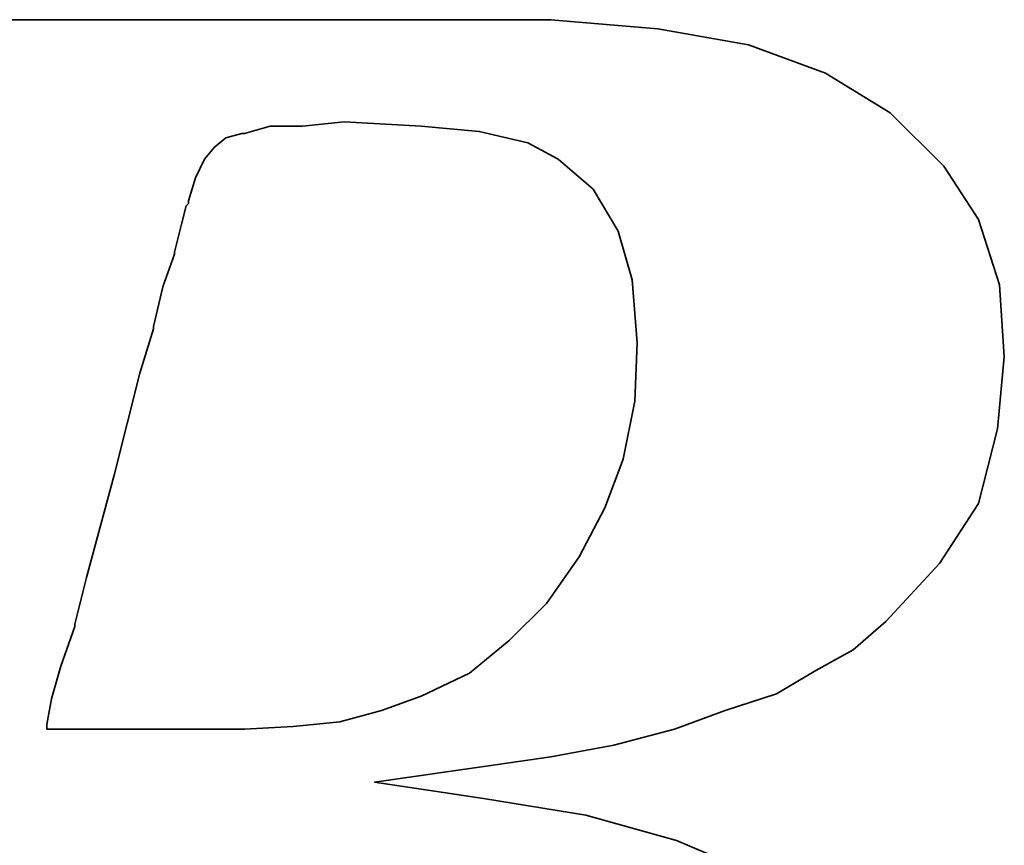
# Model space of a CAD drawing. Header units: millimetres. Extents: x 7 to 218, y -8 to 169.
# Tile 24 of 64: x 173.43 to 175.26, y 84.33 to 85.86. Entities that reach past the tile are written whole.
import ezdxf

# ---------------------------------------------------------------- set-up
doc = ezdxf.new("R2010")
doc.units = ezdxf.units.MM
doc.header["$LTSCALE"] = 0.2
doc.layers.add('layer 1', color=7, linetype='CONTINUOUS')

msp = doc.modelspace()

# ---------------------------------------------------------------- linework, layer by layer
at = {"layer": 'layer 1', "color": 1, "lineweight": 35}
for points, knots in [([(172.4728, 83.191), (172.4728, 83.191), (172.4386, 83.1131), (172.4386, 83.1131), (172.4386, 83.1131), (172.4386, 83.1131), (172.4341, 83.1046), (172.4341, 83.1046), (172.4341, 83.1046), (172.4341, 83.1046), (172.4341, 83.1001), (172.4341, 83.1001), (172.4341, 83.1001), (172.4341, 83.1001), (172.3828, 83.0488), (172.3828, 83.0488), (172.3828, 83.0488), (172.3828, 83.0488), (172.3783, 83.0488), (172.3783, 83.0488), (172.3783, 83.0488), (172.3783, 83.0488), (172.3738, 83.0443), (172.3738, 83.0443), (172.3738, 83.0443), (172.3738, 83.0443), (172.3045, 83.0096), (172.3045, 83.0096), (172.3045, 83.0096), (172.3045, 83.0096), (172.2964, 83.0096), (172.2964, 83.0096), (172.2964, 83.0096), (172.2964, 83.0096), (172.2919, 83.0056), (172.2919, 83.0056), (172.2919, 83.0056), (172.2919, 83.0056), (172.2136, 82.9966), (172.2136, 82.9966), (172.2136, 82.9966), (172.2136, 82.9966), (172.21, 82.9966), (172.21, 82.9966), (172.21, 82.9966), (172.21, 82.9966), (172.201, 82.9966), (172.201, 82.9966), (172.201, 82.9966), (172.201, 82.9966), (172.1749, 82.9966), (172.1749, 82.9966), (172.1749, 82.9966), (172.1749, 82.9966), (172.1056, 82.9966), (172.1056, 82.9966), (172.1056, 82.9966), (172.1056, 82.9966), (172.0372, 82.9966), (172.0372, 82.9966), (172.0372, 82.9966), (172.0372, 82.9966), (172.0282, 82.9966), (172.0282, 82.9966), (172.0282, 82.9966), (172.0282, 82.9966), (172.0282, 82.9925), (172.0282, 82.9925), (172.0282, 82.9925), (172.0282, 82.9925), (172.0237, 82.988), (172.0237, 82.988), (172.0237, 82.988), (172.0237, 82.988), (172.0066, 82.9237), (172.0066, 82.9237), (172.0066, 82.9237), (172.0066, 82.9237), (171.994, 82.8629), (171.994, 82.8629), (171.994, 82.8629), (171.994, 82.8629), (172.0021, 82.8629), (172.0021, 82.8629), (172.0021, 82.8629), (172.0021, 82.8629), (172.0372, 82.8629), (172.0372, 82.8629), (172.0372, 82.8629), (172.0372, 82.8629), (172.1317, 82.8629), (172.1317, 82.8629), (172.1317, 82.8629), (172.1317, 82.8629), (172.2618, 82.8629), (172.2618, 82.8629), (172.2618, 82.8629), (172.2618, 82.8629), (172.408, 82.8629), (172.408, 82.8629), (172.408, 82.8629), (172.408, 82.8629), (172.5808, 82.8629), (172.5808, 82.8629), (172.5808, 82.8629), (172.5808, 82.8629), (172.9354, 82.8629), (172.9354, 82.8629), (172.9354, 82.8629), (172.9354, 82.8629), (173.2981, 82.8629), (173.2981, 82.8629), (173.2981, 82.8629), (173.2981, 82.8629), (173.4709, 82.8629), (173.4709, 82.8629), (173.4709, 82.8629), (173.4709, 82.8629), (173.6176, 82.8629), (173.6176, 82.8629), (173.6176, 82.8629), (173.6176, 82.8629), (173.7472, 82.8629), (173.7472, 82.8629), (173.7472, 82.8629), (173.7472, 82.8629), (173.8417, 82.8629), (173.8417, 82.8629), (173.8417, 82.8629), (173.8417, 82.8629), (173.8768, 82.8629), (173.8768, 82.8629), (173.8768, 82.8629), (173.8768, 82.8629), (173.9029, 82.8629), (173.9029, 82.8629), (173.9029, 82.8629), (173.9029, 82.8629), (173.92, 82.8629), (173.92, 82.8629), (173.92, 82.8629), (173.92, 82.8629), (173.9281, 82.8629), (173.9281, 82.8629), (173.9281, 82.8629), (173.9281, 82.8629), (174.0928, 82.8715), (174.0928, 82.8715), (174.0928, 82.8715), (174.0928, 82.8715), (174.2521, 82.8931), (174.2521, 82.8931), (174.2521, 82.8931), (174.2521, 82.8931), (174.4078, 82.9318), (174.4078, 82.9318), (174.4078, 82.9318), (174.4078, 82.9318), (174.5545, 82.9795), (174.5545, 82.9795), (174.5545, 82.9795), (174.5545, 82.9795), (174.6886, 83.0488), (174.6886, 83.0488), (174.6886, 83.0488), (174.6886, 83.0488), (174.8047, 83.1131), (174.8047, 83.1131), (174.8047, 83.1131), (174.8047, 83.1131), (174.8911, 83.1824), (174.8911, 83.1824), (174.8911, 83.1824), (174.8911, 83.1824), (174.9604, 83.2558), (174.9604, 83.2558), (174.9604, 83.2558), (174.9604, 83.2558), (175.0297, 83.3557), (175.0297, 83.3557), (175.0297, 83.3557), (175.0297, 83.3557), (175.0855, 83.4718), (175.0855, 83.4718), (175.0855, 83.4718), (175.0855, 83.4718), (175.1116, 83.5888), (175.1116, 83.5888), (175.1116, 83.5888), (175.1116, 83.5888), (175.1242, 83.7094), (175.1242, 83.7094), (175.1242, 83.7094), (175.1242, 83.7094), (175.1116, 83.8516), (175.1116, 83.8516), (175.1116, 83.8516), (175.1116, 83.8516), (175.0684, 83.9857), (175.0684, 83.9857), (175.0684, 83.9857), (175.0684, 83.9857), (175.0036, 84.0892), (175.0036, 84.0892), (175.0036, 84.0892), (175.0036, 84.0892), (174.9127, 84.1891), (174.9127, 84.1891), (174.9127, 84.1891), (174.9127, 84.1891), (174.7966, 84.2791), (174.7966, 84.2791), (174.7966, 84.2791), (174.7966, 84.2791), (174.6535, 84.3398), (174.6535, 84.3398), (174.6535, 84.3398), (174.6535, 84.3398), (174.4852, 84.3871), (174.4852, 84.3871), (174.4852, 84.3871), (174.4852, 84.3871), (174.2953, 84.4177), (174.2953, 84.4177), (174.2953, 84.4177), (174.2953, 84.4177), (174.0928, 84.4483), (174.0928, 84.4483), (174.0928, 84.4483), (174.0928, 84.4483), (174.2998, 84.478), (174.2998, 84.478), (174.2998, 84.478), (174.2998, 84.478), (174.4204, 84.4951), (174.4204, 84.4951), (174.4204, 84.4951), (174.4204, 84.4951), (174.5374, 84.5167), (174.5374, 84.5167), (174.5374, 84.5167), (174.5374, 84.5167), (174.6499, 84.5468), (174.6499, 84.5468), (174.6499, 84.5468), (174.6499, 84.5468), (174.7444, 84.5815), (174.7444, 84.5815), (174.7444, 84.5815), (174.7444, 84.5815), (174.8398, 84.6121), (174.8398, 84.6121), (174.8398, 84.6121), (174.8398, 84.6121), (174.9127, 84.6553), (174.9127, 84.6553), (174.9127, 84.6553), (174.9127, 84.6553), (174.982, 84.694), (174.982, 84.694), (174.982, 84.694), (174.982, 84.694), (175.0428, 84.7462), (175.0428, 84.7462), (175.0428, 84.7462), (175.0428, 84.7462), (175.1422, 84.8542), (175.1422, 84.8542), (175.1422, 84.8542), (175.1422, 84.8542), (175.2151, 84.9658), (175.2151, 84.9658), (175.2151, 84.9658), (175.2151, 84.9658), (175.2502, 85.1044), (175.2502, 85.1044), (175.2502, 85.1044), (175.2502, 85.1044), (175.2628, 85.238), (175.2628, 85.238), (175.2628, 85.238), (175.2628, 85.238), (175.2538, 85.3717), (175.2538, 85.3717), (175.2538, 85.3717), (175.2538, 85.3717), (175.2151, 85.4932), (175.2151, 85.4932), (175.2151, 85.4932), (175.2151, 85.4932), (175.1503, 85.5922), (175.1503, 85.5922), (175.1503, 85.5922), (175.1503, 85.5922), (175.0509, 85.6912), (175.0509, 85.6912), (175.0509, 85.6912), (175.0509, 85.6912), (174.9303, 85.765), (174.9303, 85.765), (174.9303, 85.765), (174.9303, 85.765), (174.7876, 85.8172), (174.7876, 85.8172), (174.7876, 85.8172), (174.7876, 85.8172), (174.6193, 85.8469), (174.6193, 85.8469), (174.6193, 85.8469), (174.6193, 85.8469), (174.4204, 85.864), (174.4204, 85.864), (174.4204, 85.864), (174.4204, 85.864), (174.4033, 85.864), (174.4033, 85.864), (174.4033, 85.864), (174.4033, 85.864), (174.343, 85.864), (174.343, 85.864), (174.343, 85.864), (174.343, 85.864), (174.2566, 85.864), (174.2566, 85.864), (174.2566, 85.864), (174.2566, 85.864), (174.1441, 85.864), (174.1441, 85.864), (174.1441, 85.864), (174.1441, 85.864), (174.0064, 85.864), (174.0064, 85.864), (174.0064, 85.864), (174.0064, 85.864), (173.8597, 85.864), (173.8597, 85.864), (173.8597, 85.864), (173.8597, 85.864), (173.5308, 85.864), (173.5308, 85.864), (173.5308, 85.864), (173.5308, 85.864), (173.2027, 85.864), (173.2027, 85.864), (173.2027, 85.864), (173.2027, 85.864), (173.056, 85.864), (173.056, 85.864), (173.056, 85.864), (173.056, 85.864), (172.9183, 85.864), (172.9183, 85.864), (172.9183, 85.864), (172.9183, 85.864), (172.8058, 85.864), (172.8058, 85.864), (172.8058, 85.864), (172.8058, 85.864), (172.7154, 85.864), (172.7154, 85.864), (172.7154, 85.864), (172.7154, 85.864), (172.6672, 85.864), (172.6672, 85.864), (172.6672, 85.864), (172.6672, 85.864), (172.6672, 85.8599), (172.6672, 85.8599), (172.6672, 85.8599), (172.6672, 85.8599), (172.6627, 85.8559), (172.6627, 85.8559), (172.6627, 85.8559), (172.6627, 85.8559), (172.6456, 85.7866), (172.6456, 85.7866), (172.6456, 85.7866), (172.6456, 85.7866), (172.633, 85.7308), (172.633, 85.7308), (172.633, 85.7308), (172.633, 85.7308), (172.7275, 85.7308), (172.7275, 85.7308), (172.7275, 85.7308), (172.7275, 85.7308), (172.8139, 85.7308), (172.8139, 85.7308), (172.8139, 85.7308), (172.8139, 85.7308), (172.8405, 85.7308), (172.8405, 85.7308), (172.8405, 85.7308), (172.8405, 85.7308), (172.8486, 85.7308), (172.8486, 85.7308), (172.8486, 85.7308), (172.8486, 85.7308), (172.9093, 85.7308), (172.9093, 85.7308), (172.9093, 85.7308), (172.9093, 85.7308), (172.9138, 85.7308), (172.9138, 85.7308), (172.9138, 85.7308), (172.9138, 85.7308), (172.9183, 85.7258), (172.9183, 85.7258), (172.9183, 85.7258), (172.9183, 85.7258), (172.957, 85.7173), (172.957, 85.7173), (172.957, 85.7173), (172.957, 85.7173), (173.0002, 85.7092), (173.0002, 85.7092), (173.0002, 85.7092), (173.0002, 85.7092), (173.0038, 85.7092), (173.0038, 85.7092), (173.0038, 85.7092), (173.0038, 85.7092), (173.0299, 85.7002), (173.0299, 85.7002), (173.0299, 85.7002), (173.0299, 85.7002), (173.0389, 85.7002), (173.0389, 85.7002), (173.0389, 85.7002), (173.0389, 85.7002), (173.0434, 85.6912), (173.0434, 85.6912), (173.0434, 85.6912), (173.0434, 85.6912), (173.0731, 85.6565), (173.0731, 85.6565), (173.0731, 85.6565), (173.0731, 85.6565), (173.0776, 85.6525), (173.0776, 85.6525), (173.0776, 85.6525), (173.0776, 85.6525), (173.0776, 85.648), (173.0776, 85.648), (173.0776, 85.648), (173.0776, 85.648), (173.0947, 85.5967), (173.0947, 85.5967), (173.0947, 85.5967), (173.0947, 85.5967), (173.0992, 85.5877), (173.0992, 85.5877), (173.0992, 85.5877), (173.0992, 85.5877), (173.0947, 85.5796), (173.0947, 85.5796), (173.0947, 85.5796), (173.0947, 85.5796), (173.0821, 85.5058), (173.0821, 85.5058), (173.0821, 85.5058), (173.0821, 85.5058), (173.0821, 85.4797), (173.0821, 85.4797), (173.0821, 85.4797), (173.0821, 85.4797), (173.0821, 85.4752), (173.0821, 85.4752), (173.0821, 85.4752), (173.0821, 85.4752), (173.0776, 85.4716), (173.0776, 85.4716), (173.0776, 85.4716), (173.0776, 85.4716), (173.0691, 85.4455), (173.0691, 85.4455), (173.0691, 85.4455), (173.0691, 85.4455), (173.056, 85.4068), (173.056, 85.4068), (173.056, 85.4068), (173.056, 85.4068), (173.0434, 85.3546), (173.0434, 85.3546), (173.0434, 85.3546), (173.0434, 85.3546), (173.0254, 85.2943), (173.0254, 85.2943), (173.0254, 85.2943), (173.0254, 85.2943), (172.9867, 85.1471), (172.9867, 85.1471), (172.9867, 85.1471), (172.9867, 85.1471), (172.9399, 84.9658), (172.9399, 84.9658), (172.9399, 84.9658), (172.9399, 84.9658), (172.8877, 84.7714), (172.8877, 84.7714), (172.8877, 84.7714), (172.8877, 84.7714), (172.7752, 84.3524), (172.7752, 84.3524), (172.7752, 84.3524), (172.7752, 84.3524), (172.6627, 83.9299), (172.6627, 83.9299), (172.6627, 83.9299), (172.6627, 83.9299), (172.6114, 83.731), (172.6114, 83.731), (172.6114, 83.731), (172.6114, 83.731), (172.5637, 83.5582), (172.5637, 83.5582), (172.5637, 83.5582), (172.5637, 83.5582), (172.525, 83.411), (172.525, 83.411), (172.525, 83.411), (172.525, 83.411), (172.512, 83.3507), (172.512, 83.3507), (172.512, 83.3507), (172.512, 83.3507), (172.4989, 83.2949), (172.4989, 83.2949), (172.4989, 83.2949), (172.4989, 83.2949), (172.4989, 83.2909), (172.4989, 83.2909), (172.4989, 83.2909), (172.4989, 83.2909), (172.4863, 83.2558), (172.4863, 83.2558), (172.4863, 83.2558), (172.4863, 83.2558), (172.4773, 83.2211), (172.4773, 83.2211), (172.4773, 83.2211), (172.4773, 83.2211), (172.4773, 83.2081), (172.4773, 83.2081), (172.4773, 83.2081), (172.4773, 83.2081), (172.4773, 83.2), (172.4773, 83.2), (172.4773, 83.2), (172.4773, 83.2), (172.4773, 83.1955), (172.4773, 83.1955), (172.4773, 83.1955), (172.4773, 83.1955), (172.4728, 83.191), (172.4728, 83.191)], [0, 0, 0, 0, 0.007194, 0.007194, 0.007194, 0.007194, 0.014388, 0.014388, 0.014388, 0.014388, 0.021583, 0.021583, 0.021583, 0.021583, 0.028777, 0.028777, 0.028777, 0.028777, 0.035971, 0.035971, 0.035971, 0.035971, 0.043165, 0.043165, 0.043165, 0.043165, 0.05036, 0.05036, 0.05036, 0.05036, 0.057554, 0.057554, 0.057554, 0.057554, 0.064748, 0.064748, 0.064748, 0.064748, 0.071942, 0.071942, 0.071942, 0.071942, 0.079137, 0.079137, 0.079137, 0.079137, 0.086331, 0.086331, 0.086331, 0.086331, 0.093525, 0.093525, 0.093525, 0.093525, 0.100719, 0.100719, 0.100719, 0.100719, 0.107914, 0.107914, 0.107914, 0.107914, 0.115108, 0.115108, 0.115108, 0.115108, 0.122302, 0.122302, 0.122302, 0.122302, 0.129496, 0.129496, 0.129496, 0.129496, 0.136691, 0.136691, 0.136691, 0.136691, 0.143885, 0.143885, 0.143885, 0.143885, 0.151079, 0.151079, 0.151079, 0.151079, 0.158273, 0.158273, 0.158273, 0.158273, 0.165468, 0.165468, 0.165468, 0.165468, 0.172662, 0.172662, 0.172662, 0.172662, 0.179856, 0.179856, 0.179856, 0.179856, 0.18705, 0.18705, 0.18705, 0.18705, 0.194245, 0.194245, 0.194245, 0.194245, 0.201439, 0.201439, 0.201439, 0.201439, 0.208633, 0.208633, 0.208633, 0.208633, 0.215827, 0.215827, 0.215827, 0.215827, 0.223022, 0.223022, 0.223022, 0.223022, 0.230216, 0.230216, 0.230216, 0.230216, 0.23741, 0.23741, 0.23741, 0.23741, 0.244604, 0.244604, 0.244604, 0.244604, 0.251799, 0.251799, 0.251799, 0.251799, 0.258993, 0.258993, 0.258993, 0.258993, 0.266187, 0.266187, 0.266187, 0.266187, 0.273381, 0.273381, 0.273381, 0.273381, 0.280576, 0.280576, 0.280576, 0.280576, 0.28777, 0.28777, 0.28777, 0.28777, 0.294964, 0.294964, 0.294964, 0.294964, 0.302158, 0.302158, 0.302158, 0.302158, 0.309353, 0.309353, 0.309353, 0.309353, 0.316547, 0.316547, 0.316547, 0.316547, 0.323741, 0.323741, 0.323741, 0.323741, 0.330935, 0.330935, 0.330935, 0.330935, 0.338129, 0.338129, 0.338129, 0.33813, 0.345324, 0.345324, 0.345324, 0.345324, 0.352518, 0.352518, 0.352518, 0.352518, 0.359712, 0.359712, 0.359712, 0.359712, 0.366906, 0.366906, 0.366906, 0.366906, 0.374101, 0.374101, 0.374101, 0.374101, 0.381295, 0.381295, 0.381295, 0.381295, 0.388489, 0.388489, 0.388489, 0.388489, 0.395683, 0.395683, 0.395683, 0.395683, 0.402878, 0.402878, 0.402878, 0.402878, 0.410072, 0.410072, 0.410072, 0.410072, 0.417266, 0.417266, 0.417266, 0.417266, 0.42446, 0.42446, 0.42446, 0.42446, 0.431655, 0.431655, 0.431655, 0.431655, 0.438849, 0.438849, 0.438849, 0.438849, 0.446043, 0.446043, 0.446043, 0.446043, 0.453237, 0.453237, 0.453237, 0.453237, 0.460432, 0.460432, 0.460432, 0.460432, 0.467626, 0.467626, 0.467626, 0.467626, 0.47482, 0.47482, 0.47482, 0.47482, 0.482014, 0.482014, 0.482014, 0.482014, 0.489209, 0.489209, 0.489209, 0.489209, 0.496403, 0.496403, 0.496403, 0.496403, 0.503597, 0.503597, 0.503597, 0.503597, 0.510791, 0.510791, 0.510791, 0.510791, 0.517986, 0.517986, 0.517986, 0.517986, 0.52518, 0.52518, 0.52518, 0.52518, 0.532374, 0.532374, 0.532374, 0.532374, 0.539568, 0.539568, 0.539568, 0.539568, 0.546763, 0.546763, 0.546763, 0.546763, 0.553957, 0.553957, 0.553957, 0.553957, 0.561151, 0.561151, 0.561151, 0.561151, 0.568345, 0.568345, 0.568345, 0.568345, 0.57554, 0.57554, 0.57554, 0.57554, 0.582734, 0.582734, 0.582734, 0.582734, 0.589928, 0.589928, 0.589928, 0.589928, 0.597122, 0.597122, 0.597122, 0.597122, 0.604317, 0.604317, 0.604317, 0.604317, 0.611511, 0.611511, 0.611511, 0.611511, 0.618705, 0.618705, 0.618705, 0.618705, 0.625899, 0.625899, 0.625899, 0.625899, 0.633094, 0.633094, 0.633094, 0.633094, 0.640288, 0.640288, 0.640288, 0.640288, 0.647482, 0.647482, 0.647482, 0.647482, 0.654676, 0.654676, 0.654676, 0.654676, 0.661871, 0.661871, 0.661871, 0.661871, 0.669065, 0.669065, 0.669065, 0.669065, 0.676259, 0.676259, 0.676259, 0.676259, 0.683453, 0.683453, 0.683453, 0.683453, 0.690647, 0.690647, 0.690647, 0.690647, 0.697842, 0.697842, 0.697842, 0.697842, 0.705036, 0.705036, 0.705036, 0.705036, 0.71223, 0.71223, 0.71223, 0.71223, 0.719424, 0.719424, 0.719424, 0.719424, 0.726619, 0.726619, 0.726619, 0.726619, 0.733813, 0.733813, 0.733813, 0.733813, 0.741007, 0.741007, 0.741007, 0.741007, 0.748201, 0.748201, 0.748201, 0.748201, 0.755396, 0.755396, 0.755396, 0.755396, 0.76259, 0.76259, 0.76259, 0.76259, 0.769784, 0.769784, 0.769784, 0.769784, 0.776978, 0.776978, 0.776978, 0.776978, 0.784173, 0.784173, 0.784173, 0.784173, 0.791367, 0.791367, 0.791367, 0.791367, 0.798561, 0.798561, 0.798561, 0.798561, 0.805755, 0.805755, 0.805755, 0.805755, 0.81295, 0.81295, 0.81295, 0.81295, 0.820144, 0.820144, 0.820144, 0.820144, 0.827338, 0.827338, 0.827338, 0.827338, 0.834532, 0.834532, 0.834532, 0.834532, 0.841727, 0.841727, 0.841727, 0.841727, 0.848921, 0.848921, 0.848921, 0.848921, 0.856115, 0.856115, 0.856115, 0.856115, 0.863309, 0.863309, 0.863309, 0.863309, 0.870504, 0.870504, 0.870504, 0.870504, 0.877698, 0.877698, 0.877698, 0.877698, 0.884892, 0.884892, 0.884892, 0.884892, 0.892086, 0.892086, 0.892086, 0.892086, 0.899281, 0.899281, 0.899281, 0.899281, 0.906475, 0.906475, 0.906475, 0.906475, 0.913669, 0.913669, 0.913669, 0.913669, 0.920863, 0.920863, 0.920863, 0.920863, 0.928058, 0.928058, 0.928058, 0.928058, 0.935252, 0.935252, 0.935252, 0.935252, 0.942446, 0.942446, 0.942446, 0.942446, 0.94964, 0.94964, 0.94964, 0.94964, 0.956835, 0.956835, 0.956835, 0.956835, 0.964029, 0.964029, 0.964029, 0.964029, 0.971223, 0.971223, 0.971223, 0.971223, 0.978417, 0.978417, 0.978417, 0.978417, 0.985612, 0.985612, 0.985612, 0.985612, 0.992806, 0.992806, 0.992806, 0.992806, 1, 1, 1, 1]), ([(173.7598, 85.5706), (173.7598, 85.5706), (173.7472, 85.5274), (173.7472, 85.5274), (173.7472, 85.5274), (173.7472, 85.5274), (173.7472, 85.5229), (173.7472, 85.5229), (173.7472, 85.5229), (173.7472, 85.5229), (173.7427, 85.5184), (173.7427, 85.5184), (173.7427, 85.5184), (173.7427, 85.5184), (173.7337, 85.4842), (173.7337, 85.4842), (173.7337, 85.4842), (173.7337, 85.4842), (173.7211, 85.4324), (173.7211, 85.4324), (173.7211, 85.4324), (173.7211, 85.4324), (173.7211, 85.4284), (173.7211, 85.4284), (173.7211, 85.4284), (173.7211, 85.4284), (173.6995, 85.3681), (173.6995, 85.3681), (173.6995, 85.3681), (173.6995, 85.3681), (173.682, 85.2943), (173.682, 85.2943), (173.682, 85.2943), (173.682, 85.2943), (173.682, 85.2898), (173.682, 85.2898), (173.682, 85.2898), (173.682, 85.2898), (173.6563, 85.2079), (173.6563, 85.2079), (173.6563, 85.2079), (173.6563, 85.2079), (173.6086, 85.018), (173.6086, 85.018), (173.6086, 85.018), (173.6086, 85.018), (173.5573, 84.8281), (173.5573, 84.8281), (173.5573, 84.8281), (173.5573, 84.8281), (173.5357, 84.7417), (173.5357, 84.7417), (173.5357, 84.7417), (173.5357, 84.7417), (173.5357, 84.7372), (173.5357, 84.7372), (173.5357, 84.7372), (173.5357, 84.7372), (173.5096, 84.6634), (173.5096, 84.6634), (173.5096, 84.6634), (173.5096, 84.6634), (173.4925, 84.6031), (173.4925, 84.6031), (173.4925, 84.6031), (173.4925, 84.6031), (173.4835, 84.5554), (173.4835, 84.5554), (173.4835, 84.5554), (173.4835, 84.5554), (173.4835, 84.5468), (173.4835, 84.5468), (173.4835, 84.5468), (173.4835, 84.5468), (173.5051, 84.5468), (173.5051, 84.5468), (173.5051, 84.5468), (173.5051, 84.5468), (173.5744, 84.5468), (173.5744, 84.5468), (173.5744, 84.5468), (173.5744, 84.5468), (173.6518, 84.5468), (173.6518, 84.5468), (173.6518, 84.5468), (173.6518, 84.5468), (173.7301, 84.5468), (173.7301, 84.5468), (173.7301, 84.5468), (173.7301, 84.5468), (173.7904, 84.5468), (173.7904, 84.5468), (173.7904, 84.5468), (173.7904, 84.5468), (173.8336, 84.5468), (173.8336, 84.5468), (173.8336, 84.5468), (173.8336, 84.5468), (173.8507, 84.5468), (173.8507, 84.5468), (173.8507, 84.5468), (173.8507, 84.5468), (173.9416, 84.5513), (173.9416, 84.5513), (173.9416, 84.5513), (173.9416, 84.5513), (174.028, 84.5603), (174.028, 84.5603), (174.028, 84.5603), (174.028, 84.5603), (174.1054, 84.5815), (174.1054, 84.5815), (174.1054, 84.5815), (174.1054, 84.5815), (174.1792, 84.6076), (174.1792, 84.6076), (174.1792, 84.6076), (174.1792, 84.6076), (174.2692, 84.6508), (174.2692, 84.6508), (174.2692, 84.6508), (174.2692, 84.6508), (174.343, 84.7111), (174.343, 84.7111), (174.343, 84.7111), (174.343, 84.7111), (174.4123, 84.7799), (174.4123, 84.7799), (174.4123, 84.7799), (174.4123, 84.7799), (174.4726, 84.8668), (174.4726, 84.8668), (174.4726, 84.8668), (174.4726, 84.8668), (174.5203, 84.9577), (174.5203, 84.9577), (174.5203, 84.9577), (174.5203, 84.9577), (174.5545, 85.0477), (174.5545, 85.0477), (174.5545, 85.0477), (174.5545, 85.0477), (174.5761, 85.1557), (174.5761, 85.1557), (174.5761, 85.1557), (174.5761, 85.1557), (174.5806, 85.2637), (174.5806, 85.2637), (174.5806, 85.2637), (174.5806, 85.2637), (174.5716, 85.3807), (174.5716, 85.3807), (174.5716, 85.3807), (174.5716, 85.3807), (174.5455, 85.4716), (174.5455, 85.4716), (174.5455, 85.4716), (174.5455, 85.4716), (174.4987, 85.549), (174.4987, 85.549), (174.4987, 85.549), (174.4987, 85.549), (174.4339, 85.6052), (174.4339, 85.6052), (174.4339, 85.6052), (174.4339, 85.6052), (174.3772, 85.6354), (174.3772, 85.6354), (174.3772, 85.6354), (174.3772, 85.6354), (174.2872, 85.6565), (174.2872, 85.6565), (174.2872, 85.6565), (174.2872, 85.6565), (174.1792, 85.666), (174.1792, 85.666), (174.1792, 85.666), (174.1792, 85.666), (174.0361, 85.6741), (174.0361, 85.6741), (174.0361, 85.6741), (174.0361, 85.6741), (173.9587, 85.666), (173.9587, 85.666), (173.9587, 85.666), (173.9587, 85.666), (173.9547, 85.666), (173.9547, 85.666), (173.9547, 85.666), (173.9547, 85.666), (173.8984, 85.666), (173.8984, 85.666), (173.8984, 85.666), (173.8984, 85.666), (173.8507, 85.6525), (173.8507, 85.6525), (173.8507, 85.6525), (173.8507, 85.6525), (173.8462, 85.6525), (173.8462, 85.6525), (173.8462, 85.6525), (173.8462, 85.6525), (173.8165, 85.6444), (173.8165, 85.6444), (173.8165, 85.6444), (173.8165, 85.6444), (173.7949, 85.6264), (173.7949, 85.6264), (173.7949, 85.6264), (173.7949, 85.6264), (173.7769, 85.6052), (173.7769, 85.6052), (173.7769, 85.6052), (173.7769, 85.6052), (173.7598, 85.5706), (173.7598, 85.5706)], [0, 0, 0, 0, 0.018519, 0.018519, 0.018519, 0.018519, 0.037037, 0.037037, 0.037037, 0.037037, 0.055556, 0.055556, 0.055556, 0.055556, 0.074074, 0.074074, 0.074074, 0.074074, 0.092593, 0.092593, 0.092593, 0.092593, 0.111111, 0.111111, 0.111111, 0.111111, 0.12963, 0.12963, 0.12963, 0.12963, 0.148148, 0.148148, 0.148148, 0.148148, 0.166667, 0.166667, 0.166667, 0.166667, 0.185185, 0.185185, 0.185185, 0.185185, 0.203704, 0.203704, 0.203704, 0.203704, 0.222222, 0.222222, 0.222222, 0.222222, 0.240741, 0.240741, 0.240741, 0.240741, 0.259259, 0.259259, 0.259259, 0.259259, 0.277778, 0.277778, 0.277778, 0.277778, 0.296296, 0.296296, 0.296296, 0.296296, 0.314815, 0.314815, 0.314815, 0.314815, 0.333333, 0.333333, 0.333333, 0.333333, 0.351852, 0.351852, 0.351852, 0.351852, 0.37037, 0.37037, 0.37037, 0.37037, 0.388889, 0.388889, 0.388889, 0.388889, 0.407407, 0.407407, 0.407407, 0.407407, 0.425926, 0.425926, 0.425926, 0.425926, 0.444444, 0.444444, 0.444444, 0.444444, 0.462963, 0.462963, 0.462963, 0.462963, 0.481481, 0.481481, 0.481481, 0.481481, 0.5, 0.5, 0.5, 0.5, 0.518519, 0.518519, 0.518519, 0.518519, 0.537037, 0.537037, 0.537037, 0.537037, 0.555556, 0.555556, 0.555556, 0.555556, 0.574074, 0.574074, 0.574074, 0.574074, 0.592593, 0.592593, 0.592593, 0.592593, 0.611111, 0.611111, 0.611111, 0.611111, 0.62963, 0.62963, 0.62963, 0.62963, 0.648148, 0.648148, 0.648148, 0.648148, 0.666667, 0.666667, 0.666667, 0.666667, 0.685185, 0.685185, 0.685185, 0.685185, 0.703704, 0.703704, 0.703704, 0.703704, 0.722222, 0.722222, 0.722222, 0.722222, 0.740741, 0.740741, 0.740741, 0.740741, 0.759259, 0.759259, 0.759259, 0.759259, 0.777778, 0.777778, 0.777778, 0.777778, 0.796296, 0.796296, 0.796296, 0.796296, 0.814815, 0.814815, 0.814815, 0.814815, 0.833333, 0.833333, 0.833333, 0.833333, 0.851852, 0.851852, 0.851852, 0.851852, 0.87037, 0.87037, 0.87037, 0.87037, 0.888889, 0.888889, 0.888889, 0.888889, 0.907407, 0.907407, 0.907407, 0.907407, 0.925926, 0.925926, 0.925926, 0.925926, 0.944444, 0.944444, 0.944444, 0.944444, 0.962963, 0.962963, 0.962963, 0.962963, 0.981481, 0.981481, 0.981481, 0.981481, 1, 1, 1, 1])]:
    msp.add_open_spline(points, degree=3, knots=knots, dxfattribs=at)

doc.saveas('drawing.dxf')
